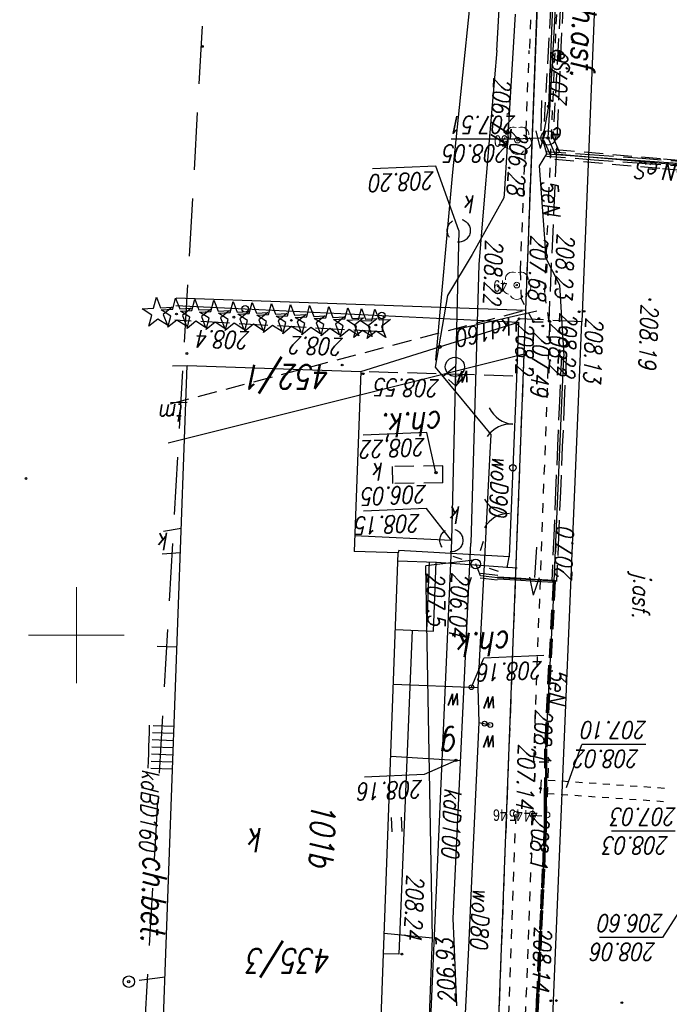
# Model space of a CAD drawing. Extents: x -110 to 11927435, y -6590197 to 5675023.
# Tile 48 of 71: x -102 to -68, y -194 to -143. Entities that reach past the tile are written whole.
import ezdxf
from ezdxf.enums import TextEntityAlignment as Align

# ---------------------------------------------------------------- set-up
doc = ezdxf.new("R2010")
doc.units = 0
doc.header["$PDMODE"] = 33
doc.header["$PDSIZE"] = 0.3
for name, pattern in [('1', [0]), ('BGT', [0]), ('BPB', [1.5, 1, -0.5]), ('BUD', [0]), ('KOC', [2, 1.5, -0.5]), ('KOJ', [0]), ('KOR', [1, 0.5, -0.5]), ('KOU', [1.5, 1, -0.5]), ('SCH', [0]), ('UBE', [1.5, 1, -0.5]), ('UOK', [1.5, 1, -0.5]), ('UPE', [0]), ('UPG', [0]), ('UPK', [0]), ('UPT', [0]), ('UPW', [0]), ('UXE', [1.5, 1, -0.5])]:
    doc.linetypes.add(name, pattern=pattern)
doc.layers.get('0').update_dxf_attribs({"color": 250, "linetype": 'CONTINUOUS', "lineweight": 100})
doc.layers.add('_0', color=7, linetype='CONTINUOUS')
doc.layers.add('OBOP', color=7, linetype='CONTINUOUS', lineweight=13, true_color=0x0a0909)
doc.layers.add('PARSI', color=7, linetype='CONTINUOUS', lineweight=20, true_color=0x0a0909)
for name, color, linetype, lineweight, plot in [('PP$$O', 209, 'CONTINUOUS', 13, False), ('PPINO', 4, 'CONTINUOUS', 13, False), ('PPINP', 4, 'CONTINUOUS', 13, False), ('PPUZO', 230, 'CONTINUOUS', 13, False), ('PPUZP', 230, 'CONTINUOUS', 13, False), ('PPZAO', 51, 'CONTINUOUS', 13, False), ('PPZAP', 51, 'CONTINUOUS', 13, False)]:
    doc.layers.add(name, color=color, linetype=linetype, lineweight=lineweight, plot=plot)
doc.styles.add('K1_ACAD', font='romans.shx', dxfattribs={"width": 0.8, "oblique": 12})
doc.styles.add('OPIS_PIK', font='txt', dxfattribs={"width": 0.8, "height": 1.2})
doc.styles.get("Standard").update_dxf_attribs({"font": 'Simplex.SHX', "width": 0.75})

# ---------------------------------------------------------------- blocks, each defined once
blk = doc.blocks.new('other_KCI')
at = {"linetype": 'Continuous'}
for p, q in [((0, 0), (1.585, 0)), ((1.585, 0.25), (2.5, 0)), ((1.585, -0.25), (2.5, 0))]:
    blk.add_line(p, q, dxfattribs=at)
blk = doc.blocks.new('other_WSU')
at = {"linetype": 'Continuous'}
blk.add_circle((0, 0), 0.045, dxfattribs=at)
blk = doc.blocks.new('other_WSP')
at = {"linetype": 'Continuous'}
blk.add_circle((0, 0), 0.045, dxfattribs=at)
blk = doc.blocks.new('other_LAT')
at = {"linetype": 'Continuous'}
for p, q in [((0, 0.75), (0, 1.25)), ((-1.25, 0), (-0.75, 0)), ((0.75, 0), (1.25, 0)), ((0, -0.75), (0, -1.25))]:
    blk.add_line(p, q, dxfattribs=at)
blk = doc.blocks.new('other_SLS')
at = {"linetype": 'Continuous'}
blk.add_circle((0, 0), 0.25, dxfattribs=at)
blk = doc.blocks.new('other_UKE')
at = {"linetype": 'Continuous'}
blk.add_circle((0, 0), 0.375, dxfattribs=at)
blk = doc.blocks.new('other_UGE')
at = {"linetype": 'Continuous'}
blk.add_circle((0, 0), 0.0625, dxfattribs=at)
blk = doc.blocks.new('other_UGG')
at = {"linetype": 'Continuous'}
blk.add_circle((0, 0), 0.0625, dxfattribs=at)
blk = doc.blocks.new('other_UGK')
at = {"linetype": 'Continuous'}
blk.add_circle((0, 0), 0.0625, dxfattribs=at)
blk = doc.blocks.new('ARM')
at = {"linetype": 'Continuous'}
blk.add_circle((0, 0), 0.125, dxfattribs=at)
blk = doc.blocks.new('other_HYP')
at = {"linetype": 'Continuous'}
for p, q in [((0, 1), (-0.35355, 0.64645)), ((0, 1), (0.35355, 0.64645)), ((0, 0.5), (0, 1))]:
    blk.add_line(p, q, dxfattribs=at)
blk.add_circle((0, 0), 0.5, dxfattribs=at)
blk = doc.blocks.new('other_BGB')
at = {"linetype": 'Continuous'}
for centre, start, end in [((-1.5, 0), 359.9995, 60), ((1.5, 0), 120, 180.0005)]:
    blk.add_arc(centre, 1.5, start, end, dxfattribs=at)
blk = doc.blocks.new('TRA1')
at = {"linetype": 'Continuous'}
for p, q in [((-0.2625, -0.375), (-0.2625, 0.375)), ((0.2625, -0.375), (0.2625, 0.375))]:
    blk.add_line(p, q, dxfattribs=at)
blk = doc.blocks.new('other_DIG')
at = {"linetype": 'Continuous'}
for p, q in [((-0.3012, 0.09375), (-0.4937, 0.6621)), ((-0.4937, 0.6621), (-0.0039, 0.31545)), ((-0.0039, 0.31545), (0.4771, 0.67415)), ((0.4771, 0.67415), (0.2988, 0.1012)), ((-0.78225, -0.26495), (-0.3012, 0.09375)), ((0.2988, 0.1012), (0.7886, -0.24545)), ((-0.18225, -0.2575), (-0.78225, -0.26495)), ((0.01025, -0.82585), (-0.18225, -0.2575)), ((0.1886, -0.2529), (0.01025, -0.82585)), ((0.7886, -0.24545), (0.1886, -0.2529))]:
    blk.add_line(p, q, dxfattribs=at)
blk.add_circle((0, 0), 0.045, dxfattribs=at)
blk = doc.blocks.new('other_DIN')
at = {"linetype": 'Continuous'}
for p, q in [((-0.3012, 0.09375), (-0.4937, 0.6621)), ((-0.4937, 0.6621), (-0.0039, 0.31545)), ((-0.0039, 0.31545), (0.4771, 0.67415)), ((0.4771, 0.67415), (0.2988, 0.1012)), ((-0.78225, -0.26495), (-0.3012, 0.09375)), ((0.2988, 0.1012), (0.7886, -0.24545)), ((-0.18225, -0.2575), (-0.78225, -0.26495)), ((0.01025, -0.82585), (-0.18225, -0.2575)), ((0.1886, -0.2529), (0.01025, -0.82585)), ((0.7886, -0.24545), (0.1886, -0.2529))]:
    blk.add_line(p, q, dxfattribs=at)
blk = doc.blocks.new('other_WLZ')
at = {"linetype": 'Continuous'}
blk.add_circle((0, 0), 0.3, dxfattribs=at)
blk = doc.blocks.new('mzsk01')
at = {"layer": 'PARSI'}
for p, q in [((0, -5), (0, 5)), ((5, 0), (-5, 0))]:
    blk.add_line(p, q, dxfattribs=at)
blk = doc.blocks.new('PIK_IN')
at = {"layer": 'PPINP'}
blk.add_point((0, 0), dxfattribs=at)
at = {"layer": 'PP$$O', "color": 0, "oblique": 15, "width": 0.8, "flags": 1}
blk.add_attdef('KOD', (1, -1.3), '', height=0.5, dxfattribs=at)
at = {"layer": 'PPINO', "color": 0, "style": 'OPIS_PIK', "width": 0.8}
blk.add_attdef('NR_PKT', (1, -0.5), '', height=1.2, dxfattribs=at)
blk = doc.blocks.new('PIK_UZ')
at = {"layer": 'PPUZP'}
blk.add_point((0, 0), dxfattribs=at)
at = {"layer": 'PP$$O', "oblique": 15, "width": 0.8, "flags": 1}
blk.add_attdef('KOD', (1, -1.3), '', height=0.5, dxfattribs=at)
at = {"layer": 'PPUZO', "color": 0, "style": 'OPIS_PIK', "width": 0.8}
blk.add_attdef('NR_PKT', (1, -0.5), '', height=1.2, dxfattribs=at)
blk = doc.blocks.new('PIK_ZA')
at = {"layer": 'PPZAP'}
blk.add_point((0, 0), dxfattribs=at)
at = {"layer": 'PP$$O', "oblique": 15, "width": 0.8, "flags": 1}
blk.add_attdef('KOD', (1, -1.3), '', height=0.5, dxfattribs=at)
at = {"layer": 'PPZAO', "color": 0, "style": 'OPIS_PIK', "width": 0.8}
blk.add_attdef('NR_PKT', (1, -0.5), '', height=1.2, dxfattribs=at)
blk = doc.blocks.new('DLI')
at = {"layer": 'OBOP', "color": 0, "linetype": 'ByBlock', "lineweight": -2}
blk.add_circle((0, 0), 0.09, dxfattribs=at)
for centre, start, end in [((0, 0.75), 30.1471, 149.8529), ((-0.71, 0.23), 102.1471, 221.8529), ((0.71, 0.23), 318.1471, 77.8529), ((-0.44, -0.61), 174.1471, 293.8529), ((0.44, -0.61), 246.1471, 5.8529)]:
    blk.add_arc(centre, 0.75, start, end, dxfattribs=at)
blk = doc.blocks.new('mdcp Łuszczanowiece')
at = {"layer": '_0', "linetype": 'KOU'}
for p, q in [((6591228.89, 5674894.8), (6591226.55, 5674833.05)), ((6591245.092, 5674837.943), (6591226.55, 5674833.05)), ((6591226.55, 5674833.05), (6591226.45, 5674830.4)), ((6591226.45, 5674830.4), (6591223.451, 5674751.354))]:
    blk.add_line(p, q, dxfattribs=at)
at = {"layer": '_0'}
for p, q in [((6591228.89, 5674894.8), (6591226.64, 5674835.34)), ((6591245.202, 5674839.978), (6591226.64, 5674835.34)), ((6591226.64, 5674835.34), (6591226.55, 5674833.05)), ((6591226.55, 5674833.05), (6591222.262, 5674720.167)), ((6591226.55, 5674833.05), (6591223.447, 5674751.354)), ((6591244.792, 5674832.412), (6591226.55, 5674833.05)), ((6591226.45, 5674830.4), (6591222.267, 5674720.167))]:
    blk.add_line(p, q, dxfattribs=at)
at = {"layer": '_0', "linetype": 'KOJ'}
for p, q in [((6591225.968, 5674889.524), (6591225.104, 5674869.049)), ((6591225.104, 5674869.049), (6591223.636, 5674833.67)), ((6591232.475, 5674849.746), (6591233.173, 5674866.635)), ((6591233.173, 5674866.635), (6591233.975, 5674866.615)), ((6591226.999, 5674846.517), (6591231.216, 5674846.213)), ((6591222.762, 5674812.186), (6591223.636, 5674833.67))]:
    blk.add_line(p, q, dxfattribs=at)
at = {"layer": '_0', "linetype": 'BUD'}
for p, q in [((6591246.028, 5674885.9), (6591244.218, 5674835.937)), ((6591234.231, 5674873.395), (6591233.208, 5674845.716)), ((6591233.208, 5674845.716), (6591235.502, 5674845.631)), ((6591235.156, 5674836.259), (6591235.502, 5674845.631)), ((6591244.218, 5674835.937), (6591235.156, 5674836.259))]:
    blk.add_line(p, q, dxfattribs=at)
at = {"layer": '_0', "linetype": 'KOR'}
for p, q in [((6591226.185, 5674859.373), (6591227.04, 5674882.129)), ((6591227.079, 5674859.338), (6591227.904, 5674882.108)), ((6591225.47, 5674859.43), (6591225.35, 5674856.63)), ((6591226.22, 5674859.38), (6591225.47, 5674859.43)), ((6591226.14, 5674856.61), (6591225.29, 5674833.66)), ((6591225.35, 5674856.63), (6591226.14, 5674856.61)), ((6591226.15, 5674833.66), (6591225.29, 5674833.66)), ((6591225.338, 5674833.676), (6591225.56, 5674832.133)), ((6591226.15, 5674833.66), (6591226.783, 5674832.493)), ((6591225.56, 5674832.133), (6591224.659, 5674811.124)), ((6591226.783, 5674832.493), (6591226.828, 5674830.984)), ((6591226.828, 5674830.984), (6591226.602, 5674825.317)), ((6591226.537, 5674823.684), (6591226.601, 5674825.317)), ((6591226.536, 5674823.684), (6591226.37, 5674819.522)), ((6591226.306, 5674817.915), (6591226.37, 5674819.522))]:
    blk.add_line(p, q, dxfattribs=at)
at = {"layer": '_0', "linetype": 'UPE'}
for p, q in [((6591225.54, 5674860.01), (6591226.22, 5674875.2)), ((6591231.591, 5674870.324), (6591231.416, 5674865.794)), ((6591231.416, 5674865.8), (6591233.937, 5674865.548)), ((6591231.416, 5674865.8), (6591231.715, 5674849.403)), ((6591225.52, 5674855.93), (6591225.54, 5674860.01)), ((6591225.07, 5674847.19), (6591225.52, 5674855.93)), ((6591231.715, 5674849.403), (6591231.769, 5674846.387)), ((6591225.07, 5674847.19), (6591224.57, 5674835.46)), ((6591225.07, 5674847.19), (6591228.03, 5674847.01)), ((6591228.03, 5674847.01), (6591228.92, 5674846.91)), ((6591228.92, 5674846.91), (6591229.16, 5674846.29)), ((6591229.26, 5674846.093), (6591231.769, 5674846.387)), ((6591224.8, 5674831.74), (6591224.57, 5674835.46)), ((6591225.53, 5674830.31), (6591224.8, 5674831.74)), ((6591225.53, 5674830.31), (6591225.53, 5674829.81)), ((6591225.53, 5674829.81), (6591225.83, 5674825.54)), ((6591225.46, 5674824.91), (6591210.53, 5674825.98)), ((6591213.77, 5674825.91), (6591225.02, 5674824.93)), ((6591225.83, 5674825.54), (6591225.46, 5674824.91)), ((6591225.02, 5674824.93), (6591225.39, 5674824.08)), ((6591225.46, 5674824.91), (6591225.66, 5674824.15)), ((6591225.39, 5674824.08), (6591224.84, 5674814.39)), ((6591225.66, 5674824.15), (6591225.35, 5674822.43)), ((6591225.35, 5674822.43), (6591225.01, 5674813.81))]:
    blk.add_line(p, q, dxfattribs=at)
at = {"layer": '_0', "linetype": 'UPW'}
for p, q in [((6591229.548, 5674866.31), (6591229.836, 5674872.44)), ((6591229.401, 5674863.193), (6591229.548, 5674866.31)), ((6591228.995, 5674854.548), (6591229.401, 5674863.193)), ((6591228.995, 5674854.548), (6591229.401, 5674863.193)), ((6591228.995, 5674854.548), (6591228.408, 5674854.684)), ((6591229.061, 5674852.729), (6591228.995, 5674854.548)), ((6591228.744, 5674846.659), (6591229.061, 5674852.729)), ((6591233.461, 5674852.56), (6591229.061, 5674852.729)), ((6591228.424, 5674840.492), (6591228.744, 5674846.659)), ((6591228.373, 5674839.538), (6591228.424, 5674840.492)), ((6591231.28, 5674836.026), (6591228.373, 5674839.538)), ((6591230.252, 5674836.013), (6591230.868, 5674836.524)), ((6591230.371, 5674825.862), (6591231.265, 5674835.657)), ((6591230.638, 5674832.286), (6591231.28, 5674836.026)), ((6591229.347, 5674830.149), (6591230.638, 5674832.286)), ((6591227.698, 5674827.208), (6591229.347, 5674830.149)), ((6591227.698, 5674827.208), (6591229.347, 5674830.149)), ((6591227.479, 5674823.691), (6591227.686, 5674827.014)), ((6591227.686, 5674827.014), (6591227.698, 5674827.208)), ((6591227.686, 5674827.014), (6591227.698, 5674827.208)), ((6591229.014, 5674812.546), (6591230.371, 5674825.862)), ((6591227.1, 5674817.625), (6591227.479, 5674823.691))]:
    blk.add_line(p, q, dxfattribs=at)
at = {"layer": '_0', "linetype": 'UBE'}
for p, q in [((6591225.988, 5674868.683), (6591226.122, 5674871.959)), ((6591225.874, 5674868.692), (6591225.922, 5674869.777)), ((6591225.825, 5674867.607), (6591225.874, 5674868.692)), ((6591225.9, 5674866.537), (6591225.984, 5674868.688)), ((6591225.776, 5674866.522), (6591225.825, 5674867.607)), ((6591225.728, 5674865.437), (6591225.776, 5674866.522)), ((6591225.838, 5674865.433), (6591225.886, 5674866.518)), ((6591225.679, 5674864.352), (6591225.728, 5674865.437)), ((6591225.789, 5674864.348), (6591225.838, 5674865.433)), ((6591225.631, 5674863.267), (6591225.679, 5674864.352)), ((6591225.741, 5674863.263), (6591225.789, 5674864.348)), ((6591225.582, 5674862.182), (6591225.631, 5674863.267)), ((6591225.692, 5674862.178), (6591225.741, 5674863.263)), ((6591225.534, 5674861.097), (6591225.582, 5674862.182)), ((6591225.644, 5674861.093), (6591225.692, 5674862.178)), ((6591225.485, 5674860.012), (6591225.534, 5674861.097)), ((6591225.595, 5674860.008), (6591225.644, 5674861.093)), ((6591225.48, 5674858.99), (6591225.485, 5674860.01)), ((6591225.59, 5674858.99), (6591225.595, 5674860.01)), ((6591225.475, 5674857.97), (6591225.48, 5674858.99)), ((6591225.585, 5674857.97), (6591225.59, 5674858.99)), ((6591225.47, 5674856.95), (6591225.475, 5674857.97)), ((6591225.575, 5674855.93), (6591225.582, 5674857.975)), ((6591225.465, 5674855.93), (6591225.47, 5674856.95)), ((6591225.373, 5674851.558), (6591225.575, 5674855.93)), ((6591225.409, 5674854.84), (6591225.465, 5674855.933)), ((6591225.237, 5674851.566), (6591225.407, 5674854.839)), ((6591224.845, 5674844.849), (6591224.945, 5674847.195)), ((6591225.095, 5674844.839), (6591225.195, 5674847.185)), ((6591228.044, 5674847.134), (6591228.934, 5674847.034)), ((6591228.016, 5674846.886), (6591228.906, 5674846.786)), ((6591224.745, 5674842.503), (6591224.845, 5674844.849)), ((6591224.995, 5674842.493), (6591225.095, 5674844.839)), ((6591224.645, 5674840.157), (6591224.745, 5674842.503)), ((6591224.895, 5674840.147), (6591224.995, 5674842.493)), ((6591224.545, 5674837.811), (6591224.645, 5674840.157)), ((6591224.795, 5674837.801), (6591224.895, 5674840.147)), ((6591224.445, 5674835.465), (6591224.545, 5674837.811)), ((6591224.695, 5674835.455), (6591224.795, 5674837.801)), ((6591219.417, 5674825.669), (6591213.792, 5674826.159)), ((6591219.373, 5674825.171), (6591213.748, 5674825.661)), ((6591220.499, 5674825.391), (6591218.009, 5674825.57)), ((6591225.042, 5674825.179), (6591219.417, 5674825.669)), ((6591222.989, 5674825.213), (6591220.499, 5674825.391)), ((6591220.481, 5674825.142), (6591217.991, 5674825.32)), ((6591224.998, 5674824.681), (6591219.373, 5674825.171)), ((6591222.971, 5674824.964), (6591220.481, 5674825.142)), ((6591225.461, 5674824.785), (6591222.971, 5674824.964)), ((6591225.479, 5674825.035), (6591222.989, 5674825.213)), ((6591225.619, 5674824.18), (6591225.249, 5674825.03)), ((6591225.161, 5674823.98), (6591224.791, 5674824.83)), ((6591224.865, 5674819.249), (6591225.14, 5674824.094)), ((6591225.365, 5674819.221), (6591225.64, 5674824.066)), ((6591224.59, 5674814.404), (6591224.865, 5674819.249)), ((6591225.09, 5674814.376), (6591225.365, 5674819.221))]:
    blk.add_line(p, q, dxfattribs=at)
at = {"layer": '_0', "linetype": 'UPK'}
for p, q in [((6591230.433, 5674845.059), (6591231.567, 5674871.031)), ((6591245.374, 5674867.838), (6591246.72, 5674868)), ((6591244.572, 5674845.702), (6591245.516, 5674845.771)), ((6591230.049, 5674828.908), (6591230.433, 5674845.059)), ((6591230.434, 5674845.059), (6591235.482, 5674844.829)), ((6591245.451, 5674844.577), (6591244.526, 5674844.415)), ((6591225.969, 5674833.111), (6591230.172, 5674834.064))]:
    blk.add_line(p, q, dxfattribs=at)
at = {"layer": '_0', "linetype": 'UPG'}
for p, q in [((6591230.147, 5674869.328), (6591230.288, 5674865.953)), ((6591230.288, 5674865.953), (6591230.338, 5674864.774)), ((6591230.338, 5674864.774), (6591229.426, 5674845.207)), ((6591229.954, 5674856.545), (6591233.601, 5674856.334)), ((6591229.004, 5674830.676), (6591229.426, 5674845.207)), ((6591228.823, 5674828.556), (6591229.004, 5674830.676)), ((6591228.426, 5674823.795), (6591228.823, 5674828.556)), ((6591228.07, 5674819.526), (6591228.426, 5674823.795)), ((6591228.07, 5674819.526), (6591227.453, 5674809.047))]:
    blk.add_line(p, q, dxfattribs=at)
at = {"layer": '_0', "linetype": 'Continuous'}
for p, q in [((6591218.43, 5674864.216), (6591219.424, 5674865.767)), ((6591219.424, 5674865.767), (6591222.714, 5674865.767)), ((6591218.759, 5674860.218), (6591222.081, 5674860.218)), ((6591224.426, 5674857.948), (6591223.62, 5674855.697)), ((6591230.191, 5674856.532), (6591231.847, 5674857.27)), ((6591231.847, 5674857.27), (6591234.971, 5674857.4)), ((6591220.297, 5674855.697), (6591223.62, 5674855.697)), ((6591229.39, 5674852.717), (6591228.74, 5674851.197)), ((6591225.616, 5674851.066), (6591228.74, 5674851.197)), ((6591230.433, 5674845.059), (6591231.737, 5674843.394)), ((6591231.737, 5674843.394), (6591235.024, 5674843.531)), ((6591231.242, 5674841.53), (6591231.712, 5674839.435)), ((6591231.712, 5674839.435), (6591235.032, 5674839.574)), ((6591230.049, 5674828.908), (6591231.238, 5674825.546)), ((6591231.238, 5674825.546), (6591234.557, 5674825.685)), ((6591225.39, 5674824.08), (6591227.122, 5674824.14)), ((6591227.122, 5674824.14), (6591230.444, 5674824.14))]:
    blk.add_line(p, q, dxfattribs=at)
at = {"layer": '_0', "linetype": '1'}
for p, q in [((6591219.363, 5674858.686), (6591219.72, 5674858.661)), ((6591220.076, 5674858.637), (6591220.433, 5674858.612)), ((6591220.79, 5674858.588), (6591221.146, 5674858.563)), ((6591221.503, 5674858.538), (6591221.859, 5674858.514)), ((6591222.216, 5674858.489), (6591222.573, 5674858.465)), ((6591222.929, 5674858.44), (6591223.286, 5674858.415)), ((6591223.643, 5674858.391), (6591223.999, 5674858.366)), ((6591224.356, 5674858.342), (6591224.713, 5674858.317)), ((6591225.069, 5674858.292), (6591225.426, 5674858.268)), ((6591225.783, 5674858.243), (6591225.734, 5674857.546)), ((6591219.315, 5674857.989), (6591219.671, 5674857.964)), ((6591220.028, 5674857.94), (6591220.385, 5674857.915)), ((6591220.741, 5674857.89), (6591221.098, 5674857.866)), ((6591221.455, 5674857.841), (6591221.811, 5674857.816)), ((6591222.168, 5674857.792), (6591222.525, 5674857.767)), ((6591222.881, 5674857.743), (6591223.238, 5674857.718)), ((6591223.595, 5674857.693), (6591223.951, 5674857.669)), ((6591224.308, 5674857.644), (6591224.665, 5674857.62)), ((6591225.021, 5674857.595), (6591225.378, 5674857.57))]:
    blk.add_line(p, q, dxfattribs=at)
at = {"layer": '_0', "linetype": 'SCH'}
for p, q in [((6591246.12, 5674856.935), (6591244.981, 5674856.976)), ((6591246.257, 5674856.557), (6591246.27, 5674856.929)), ((6591246.08, 5674856.191), (6591244.954, 5674856.232)), ((6591246.1, 5674856.562), (6591244.967, 5674856.604)), ((6591246.232, 5674855.814), (6591246.245, 5674856.185)), ((6591246.245, 5674856.185), (6591246.257, 5674856.557)), ((6591246.06, 5674855.82), (6591244.94, 5674855.861)), ((6591246.22, 5674855.442), (6591246.232, 5674855.814)), ((6591246.04, 5674855.449), (6591244.927, 5674855.489)), ((6591246.207, 5674855.071), (6591246.22, 5674855.442)), ((6591246, 5674854.708), (6591244.9, 5674854.749)), ((6591246.02, 5674855.078), (6591244.913, 5674855.118)), ((6591246.195, 5674854.701), (6591246.207, 5674855.071)), ((6591245.776, 5674850.575), (6591244.75, 5674850.612)), ((6591231.366, 5674849.789), (6591231.226, 5674846.2)), ((6591233.356, 5674849.712), (6591231.366, 5674849.789)), ((6591231.717, 5674849.776), (6591231.568, 5674846.187)), ((6591233.223, 5674846.122), (6591231.226, 5674846.2))]:
    blk.add_line(p, q, dxfattribs=at)
at = {"layer": '_0', "linetype": 'UXE'}
for p, q in [((6591225.015, 5674847.193), (6591225.238, 5674851.561)), ((6591225.13, 5674847.189), (6591225.35, 5674851.541)), ((6591226.053, 5674847.075), (6591225.067, 5674847.135)), ((6591226.06, 5674847.185), (6591225.073, 5674847.245)), ((6591227.04, 5674847.015), (6591226.053, 5674847.075)), ((6591227.047, 5674847.125), (6591226.06, 5674847.185)), ((6591228.027, 5674846.955), (6591227.04, 5674847.015)), ((6591228.033, 5674847.065), (6591227.047, 5674847.125))]:
    blk.add_line(p, q, dxfattribs=at)
at = {"layer": '_0', "linetype": 'KOC'}
for p, q in [((6591227.53, 5674846.499), (6591227.414, 5674845.924)), ((6591227.229, 5674836.497), (6591235.156, 5674836.259)), ((6591234.022, 5674834.189), (6591233.98, 5674833.337)), ((6591234.022, 5674834.189), (6591244.855, 5674833.578)), ((6591223.636, 5674833.663), (6591226.904, 5674833.511)), ((6591224.147, 5674806.618), (6591225.356, 5674833.646)), ((6591226.904, 5674833.511), (6591227.115, 5674833.73))]:
    blk.add_line(p, q, dxfattribs=at)
at = {"layer": '_0', "linetype": 'BGT'}
for p, q in [((6591227.224, 5674841.272), (6591227.414, 5674845.924)), ((6591227.414, 5674845.924), (6591233.184, 5674845.595)), ((6591233.184, 5674845.595), (6591233.208, 5674845.716)), ((6591227.033, 5674836.619), (6591227.224, 5674841.272)), ((6591226.936, 5674833.682), (6591227.033, 5674836.619)), ((6591235.156, 5674836.259), (6591231.046, 5674834.97)), ((6591244.984, 5674835.952), (6591244.218, 5674835.937)), ((6591231.046, 5674834.97), (6591226.936, 5674833.682)), ((6591234.064, 5674833.333), (6591226.936, 5674833.682)), ((6591241.193, 5674832.985), (6591234.064, 5674833.333)), ((6591244.814, 5674832.807), (6591241.193, 5674832.985))]:
    blk.add_line(p, q, dxfattribs=at)
at = {"layer": '_0', "linetype": 'UOK'}
for p, q in [((6591230.876, 5674842.067), (6591233.497, 5674842.097)), ((6591230.876, 5674842.067), (6591230.886, 5674841.175)), ((6591233.497, 5674842.097), (6591233.508, 5674841.204)), ((6591230.886, 5674841.175), (6591233.508, 5674841.204))]:
    blk.add_line(p, q, dxfattribs=at)
at = {"layer": '_0', "linetype": 'UPT'}
blk.add_line((6591244.22, 5674837.88), (6591245.089, 5674837.897), dxfattribs=at)
at = {"layer": '_0', "linetype": 'BPB', "ltscale": 3}
blk.add_lwpolyline([(6591165.185, 5674987.457), (6591158.691, 5674859.807), (6591109.553, 5674863.045), (6591110.755, 5674725.53), (6591237.72, 5674719.424), (6591252.958, 5674983.187)], close=True, dxfattribs=at)
at = {"layer": '_0', "linetype": 'UOK'}
for centre in [(6591230.433, 5674845.059), (6591230.049, 5674828.908)]:
    blk.add_circle(centre, 0.6, dxfattribs=at)
at = {"layer": '_0', "linetype": 'BGT'}
for centre, radius in [((6591227.224, 5674841.272), 0.17), ((6591231.046, 5674834.97), 0.085), ((6591234.064, 5674833.333), 0.17), ((6591241.193, 5674832.985), 0.17)]:
    blk.add_circle(centre, radius, dxfattribs=at)
at = {"layer": '_0'}
for name, p, rotation in [('other_WSU', (6591221.536, 5674869.16), 2.39735906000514), ('other_WSU', (6591224.956, 5674869.051), 2.397495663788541), ('other_WSU', (6591225.24, 5674869.063), 2.397522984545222), ('other_WSU', (6591233.014, 5674866.629), 2.397850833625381), ('TRA1', (6591233.298, 5674859.873), 2.397905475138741), ('other_WSU', (6591225.789, 5674857.99), 2.397659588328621), ('other_WSU', (6591225.789, 5674857.99), 2.397659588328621), ('other_UGG', (6591230.191, 5674856.532), 2.397823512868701), ('ARM', (6591228.408, 5674854.684), 2.397768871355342), ('ARM', (6591228.702, 5674854.616), 2.397768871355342), ('ARM', (6591229.39, 5674852.717), 2.397823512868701), ('other_KCI', (6591225.987, 5674845.416), 85.88005653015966), ('other_LAT', (6591229.16, 5674846.29), 341.4899995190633), ('other_BGB', (6591227.409, 5674843.657), 269.8719109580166), ('other_UGK', (6591231.242, 5674841.53), 2.397960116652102), ('other_BGB', (6591227.219, 5674839.004), 265.5572394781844), ('other_HYP', (6591230.252, 5674836.013), 2.397987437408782), ('other_WSU', (6591235.037, 5674836.374), 2.398124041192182), ('other_WSP', (6591236.131, 5674835.919), 2.398151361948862), ('other_WSP', (6591244.234, 5674835.317), 2.398397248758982), ('other_DIG', (6591234.377, 5674833.834), 2.398124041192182), ('other_DIN', (6591235.083, 5674833.795), 2.398151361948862), ('other_DIN', (6591235.788, 5674833.756), 2.398178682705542), ('other_DIN', (6591236.787, 5674833.7), 2.398206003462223), ('other_DIN', (6591237.785, 5674833.645), 2.398233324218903), ('other_DIG', (6591238.784, 5674833.59), 2.398260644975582), ('other_DIN', (6591239.782, 5674833.535), 2.398287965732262), ('other_DIN', (6591240.781, 5674833.48), 2.398315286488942), ('other_DIG', (6591241.78, 5674833.424), 2.398342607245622), ('other_WSU', (6591225.334, 5674833.622), 2.397823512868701), ('other_WSU', (6591225.658, 5674833.883), 2.397823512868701), ('other_DIN', (6591242.778, 5674833.369), 2.398369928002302), ('other_DIN', (6591243.777, 5674833.314), 2.398397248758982), ('other_DIG', (6591244.775, 5674833.259), 2.398451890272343), ('other_WSU', (6591223.509, 5674833.117), 2.397768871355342), ('other_WSU', (6591223.767, 5674833.14), 2.397768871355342), ('other_WSU', (6591225.873, 5674833.497), 2.397823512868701), ('other_WSU', (6591226.904, 5674833.511), 2.397850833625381), ('other_WSU', (6591220.079, 5674832.504), 2.397659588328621), ('other_KCI', (6591225.728, 5674822.132), 88.41673414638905), ('other_WSP', (6591243.424, 5674819.308), 2.398561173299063)]:
    blk.add_blockref(name, p, dxfattribs=dict(at, rotation=rotation))
at = {"layer": '_0', "color": 253}
for name, p, rotation in [('other_WSU', (6591221.536, 5674869.16), 2.39735906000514), ('other_WSU', (6591224.956, 5674869.051), 2.397495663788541), ('other_WSU', (6591225.24, 5674869.063), 2.397522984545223), ('other_WLZ', (6591247.266, 5674868.066), 2.398397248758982), ('other_UGK', (6591247.266, 5674868.066), 2.398397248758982), ('other_WSU', (6591233.014, 5674866.629), 2.397850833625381), ('TRA1', (6591233.298, 5674859.873), 2.397905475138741), ('other_WSU', (6591225.789, 5674857.99), 2.397659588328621), ('other_WSU', (6591225.789, 5674857.99), 2.397659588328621), ('other_UGG', (6591230.191, 5674856.532), 2.397823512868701), ('ARM', (6591228.408, 5674854.684), 2.397768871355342), ('ARM', (6591228.702, 5674854.616), 2.397768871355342), ('ARM', (6591229.39, 5674852.717), 2.397823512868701), ('other_KCI', (6591225.987, 5674845.416), 85.88005653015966), ('other_LAT', (6591229.16, 5674846.29), 341.4899995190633), ('other_BGB', (6591227.409, 5674843.657), 269.8719109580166), ('other_WSP', (6591252.63, 5674841.835), 2.398588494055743), ('other_UGK', (6591231.242, 5674841.53), 2.397960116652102), ('other_BGB', (6591227.219, 5674839.004), 265.5572394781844), ('other_HYP', (6591230.252, 5674836.013), 2.397987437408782), ('other_WSU', (6591235.037, 5674836.374), 2.398124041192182), ('other_WSP', (6591236.131, 5674835.919), 2.398151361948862), ('other_WSP', (6591244.234, 5674835.317), 2.398397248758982), ('other_DIG', (6591234.377, 5674833.834), 2.398124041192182), ('other_DIN', (6591235.083, 5674833.795), 2.398151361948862), ('other_DIN', (6591235.788, 5674833.756), 2.398178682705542), ('other_DIN', (6591236.787, 5674833.7), 2.398206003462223), ('other_DIN', (6591237.785, 5674833.645), 2.398233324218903), ('other_DIG', (6591238.784, 5674833.59), 2.398260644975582), ('other_DIN', (6591239.782, 5674833.535), 2.398287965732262), ('other_DIN', (6591240.781, 5674833.48), 2.398315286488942), ('other_DIG', (6591241.78, 5674833.424), 2.398342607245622), ('other_WSU', (6591225.334, 5674833.622), 2.397823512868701), ('other_WSU', (6591225.658, 5674833.883), 2.397823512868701), ('other_DIN', (6591242.778, 5674833.369), 2.398369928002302), ('other_DIN', (6591243.777, 5674833.314), 2.398397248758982), ('other_DIG', (6591244.775, 5674833.259), 2.398451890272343), ('other_DIN', (6591245.774, 5674833.204), 2.398479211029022), ('other_WSU', (6591223.509, 5674833.117), 2.397768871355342), ('other_WSU', (6591223.767, 5674833.14), 2.397768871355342), ('other_WSU', (6591225.873, 5674833.497), 2.397823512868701), ('other_WSU', (6591226.904, 5674833.511), 2.397850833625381), ('other_WSU', (6591220.079, 5674832.504), 2.397659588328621), ('other_KCI', (6591225.728, 5674822.132), 88.41673414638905), ('other_WSP', (6591243.424, 5674819.308), 2.398561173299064)]:
    blk.add_blockref(name, p, dxfattribs=dict(at, rotation=rotation))
at = {"layer": '_0', "linetype": 'ByBlock', "xscale": 0.5, "yscale": 0.5, "zscale": 0.5}
blk.add_blockref('PIK_IN', (6591225.441, 5674859.373, 208.123), dxfattribs=at).add_auto_attribs({'NR_PKT': '44'})
at = {"layer": '_0', "xscale": 0.5, "yscale": 0.5, "zscale": 0.5}
for name, p, values in [('PIK_UZ', (6591226.211, 5674859.34, 208.098), {'NR_PKT': '45'}), ('PIK_UZ', (6591227.046, 5674859.335, 208.146), {'NR_PKT': '46'}), ('PIK_ZA', (6591227.023, 5674831.748, 208.056), {'NR_PKT': '49'}), ('PIK_ZA', (6591226.987, 5674824.19, 208.173), {'NR_PKT': '50'})]:
    blk.add_blockref(name, p, dxfattribs=at).add_auto_attribs(values)
at = {"layer": '_0'}
for name, p in [('other_WSP', (6591226.22, 5674859.38)), ('other_WSP', (6591226.14, 5674856.61)), ('other_UGE', (6591225.07, 5674847.19)), ('other_SLS', (6591229.16, 5674846.29)), ('other_WSP', (6591225.29, 5674833.66)), ('other_WSP', (6591226.15, 5674833.66)), ('other_UKE', (6591225.39, 5674824.08)), ('other_UGE', (6591225.39, 5674824.08)), ('other_UGE', (6591225.35, 5674822.43))]:
    blk.add_blockref(name, p, dxfattribs=at)
at = {"layer": '_0', "color": 253}
for name, p in [('other_WSP', (6591226.22, 5674859.38)), ('other_WSP', (6591226.14, 5674856.61)), ('other_UGE', (6591225.07, 5674847.19)), ('other_SLS', (6591229.16, 5674846.29)), ('other_WSP', (6591225.29, 5674833.66)), ('other_WSP', (6591226.15, 5674833.66)), ('other_UKE', (6591225.39, 5674824.08)), ('other_UGE', (6591225.39, 5674824.08)), ('other_UGE', (6591225.35, 5674822.43))]:
    blk.add_blockref(name, p, dxfattribs=at)
at = {"layer": '_0', "color": 253, "xscale": 0.5, "yscale": 0.5, "zscale": 0.5}
blk.add_blockref('mzsk01', (6591250, 5674850), dxfattribs=at)
at = {"layer": '_0', "color": 7, "lineweight": 18, "xscale": 0.5, "yscale": 0.5, "zscale": 0.5}
for p in [(6591227.023, 5674831.748, 208.056), (6591226.987, 5674824.19, 208.173)]:
    blk.add_blockref('DLI', p, dxfattribs=at)
at = {"layer": '_0', "style": 'K1_ACAD', "oblique": 12, "width": 0.8}
for s, height, rotation, p in [('206.93', 0.9, 272.3996, (6591230.206, 5674869.201)), ('208.14', 0.9, 87.6769, (6591226.091, 5674865.168)), ('woD80', 0.9, 87.3065, (6591229.301, 5674863.152)), ('208.24', 0.9, 87.8435, (6591232.76, 5674862.464)), ('ch.bet.', 1.25, 88.3465, (6591246.499, 5674861.455)), ('208.1', 0.9, 87.546, (6591226.22, 5674859.38)), ('kdD100', 0.9, 87.4994, (6591230.785, 5674857.95)), ('101b', 1.25, 87.9136, (6591237.731, 5674858.687)), ('kdBD160', 0.9, 88.0412, (6591246.568, 5674856.963)), ('207.14', 0.9, 87.9008, (6591226.931, 5674855.649)), ('208.16', 0.9, 2.3979, (6591231.915, 5674857.573)), ('w', 0.9, 2.3977, (6591228.062, 5674855.229)), ('g', 1.25, 2.3978, (6591230.122, 5674855.174)), ('w', 0.9, 2.3978, (6591228.049, 5674853.192)), ('w', 0.9, 2.3978, (6591229.912, 5674853.039)), ('3eN', 0.9, 87.04, (6591225.3, 5674851.73)), ('5eN', 0.9, 87.04, (6591225.3, 5674851.73)), ('ch.k.', 1.25, 2.3978, (6591227.346, 5674849.793)), ('206.04', 0.9, 87.5005, (6591230.412, 5674846.698)), ('207.5', 0.9, 91.0422, (6591231.709, 5674846.727)), ('j.asf.', 0.9, 87.7387, (6591220.91, 5674846.707)), ('woD90', 0.9, 87.0131, (6591228.3, 5674840.636)), ('208,22', 0.9, 2.398, (6591231.78, 5674839.738)), ('ch.k.', 1.25, 2.398, (6591230.903, 5674838.332)), ('tm', 0.9, 1.1509, (6591244.362, 5674837.957)), ('208.55', 0.9, 358.6415, (6591231.016, 5674836.694)), ('207.49', 0.9, 87.3667, (6591226.145, 5674834.13)), ('208.13', 0.9, 87.6775, (6591223.408, 5674833.409)), ('208.19', 0.9, 87.6775, (6591220.526, 5674832.71)), ('208.22', 0.9, 87.9839, (6591224.774, 5674833.148)), ('208.2', 0.9, 88.8381, (6591225.29, 5674833.66)), ('208.2', 0.9, 357.7907, (6591236.031, 5674834.534)), ('kd160', 0.9, 12.8848, (6591227.329, 5674833.435)), ('208.4', 0.9, 358.1232, (6591240.922, 5674834.188)), ('207.68', 0.9, 87.5437, (6591226.287, 5674829.111)), ('208.22', 0.9, 88.0046, (6591228.642, 5674829.357)), ('208.23', 0.9, 87.9839, (6591224.911, 5674829.037)), ('5eN', 0.9, 94.02, (6591225.78, 5674826.3)), ('7eN', 0.9, 355.88, (6591217.435, 5674825.505)), ('206.28', 0.9, 86.4361, (6591227.33, 5674823.628)), ('208.20', 0.9, 2.3981, (6591231.306, 5674825.849)), ('eS', 0.9, 355.46, (6591219.58, 5674825.39)), ('206.77', 0.9, 86.9779, (6591228.215, 5674820.903)), ('ch.asf.', 1.25, 87.9831, (6591224.062, 5674816.405)), ('eS', 0.9, 86.75, (6591225.12, 5674819.36))]:
    blk.add_text(s, height=height, rotation=rotation, dxfattribs=at).set_placement(p)
for s, height, p in [('435/3', 1.25, (6591236.666, 5674867.602)), ('208.06', 0.9, (6591219.746, 5674866.967)), ('206.60', 0.9, (6591219.344, 5674865.467)), ('208.03', 0.9, (6591219.08, 5674861.418)), ('207.03', 0.9, (6591218.678, 5674859.918)), ('208.02', 0.9, (6591220.619, 5674856.897)), ('207.10', 0.9, (6591220.217, 5674855.397)), ('452/1', 1.25, (6591236.735, 5674837.162)), ('208.05', 0.9, (6591227.443, 5674825.34)), ('207.51', 0.9, (6591227.041, 5674823.84))]:
    blk.add_text(s, height=height, dxfattribs=at).set_placement(p, align=Align.TOP_LEFT)
blk.add_text('k', height=1.25, rotation=2.3982, dxfattribs=at).set_placement((6591240.612, 5674860.693), align=Align.MIDDLE)
for s, rotation, p in [('208.1', 88.1429, (6591226.14, 5674856.61)), ('k', 2.3984, (6591245.706, 5674844.687)), ('k', 2.3979, (6591230.468, 5674843.302)), ('k', 2.3981, (6591234.499, 5674841.04)), ('w', 2.398, (6591230.106, 5674836.239)), ('k', 2.398, (6591229.721, 5674827.103))]:
    blk.add_text(s, height=0.9, rotation=rotation, dxfattribs=at).set_placement(p, align=Align.RIGHT)
blk.add_text('208.16', height=0.9, rotation=2.3978, dxfattribs=at).set_placement((6591229.011, 5674852.409), align=Align.TOP_RIGHT)
for s, rotation, p in [('207.0', 267.54, (6591225.07, 5674847.19)), ('208.15', 2.398, (6591232.009, 5674844.606)), ('206.05', 2.398, (6591231.67, 5674843.091)), ('208.2', 89.4745, (6591226.15, 5674833.66)), ('207.6', 267.74, (6591225.35, 5674822.43))]:
    blk.add_text(s, height=0.9, rotation=rotation, dxfattribs=at).set_placement(p, align=Align.TOP_LEFT)
blk.add_text('e', height=0.9, dxfattribs=at).set_placement((6591225.167, 5674823.553), align=Align.RIGHT)

msp = doc.modelspace()

# ---------------------------------------------------------------- block references
at = {"layer": '_0', "linetype": 'ByBlock', "lineweight": 9, "rotation": 180}
msp.add_blockref('mdcp Łuszczanowiece', (6591151.409, 5674674.849), dxfattribs=at)

doc.saveas('drawing.dxf')
